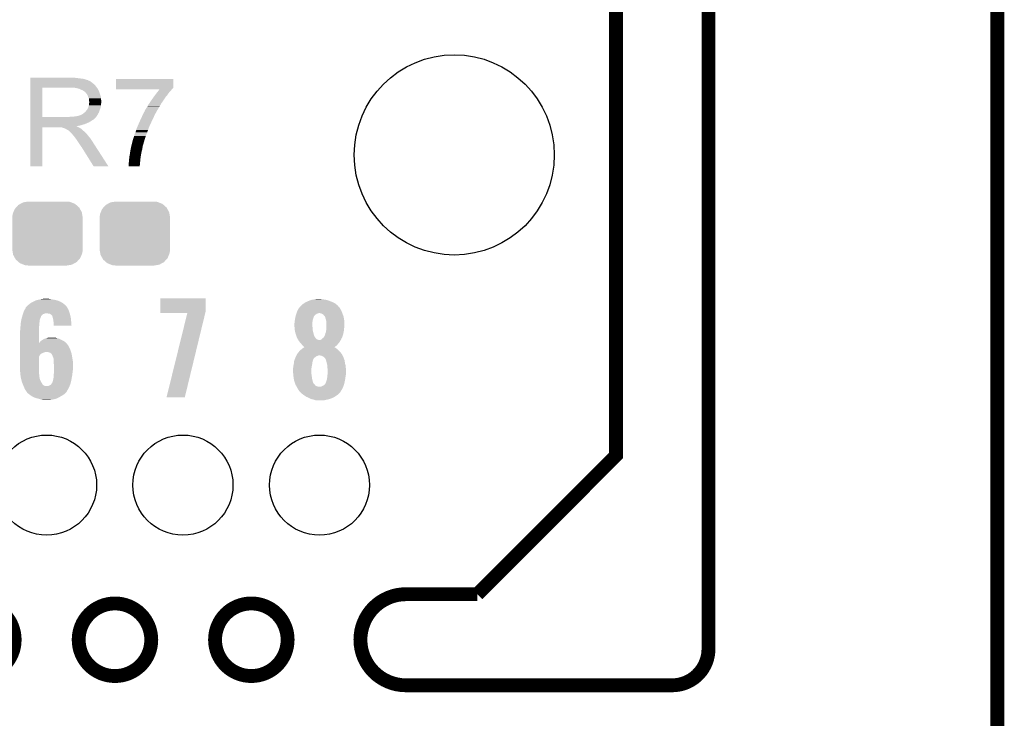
# Model space of a CAD drawing. Extents: x -0.05 to 0.95, y -0.15 to 2.1.
# Tile 26 of 38: x 0.53 to 0.95, y 0.95 to 1.25. Entities that reach past the tile are written whole.
import ezdxf

# ---------------------------------------------------------------- set-up
doc = ezdxf.new("R2010")
doc.units = 0
doc.layers.get('0').update_dxf_attribs({"linetype": 'CONTINUOUS'})
for name, color, linetype in [('PAC1811_CLICK_V100A_GKO', 5, 'CONTINUOUS'), ('PAC1811_CLICK_V100A_GTO', 14, 'CONTINUOUS'), ('PAC1811_CLICK_V100A_GTS', 12, 'CONTINUOUS')]:
    doc.layers.add(name, color=color, linetype=linetype)

# ---------------------------------------------------------------- blocks, each defined once
blk = doc.blocks.new('ROUND_6')
blk.add_circle((0, 0), 0.0433)
blk = doc.blocks.new('CUSTOM_78')
for points in [[(-0.01263, 0.01234), (-0.01175, 0.01282), (0.01249, 0.01234), (0.01194, 0.01282)], [(-0.01175, 0.01282), (-0.01057, 0.01347), (0.01194, 0.01282), (0.01032, 0.01347)], [(-0.01057, 0.01347), (-0.0092, 0.01369), (0.01032, 0.01347), (0.00976, 0.01369)], [(-0.0092, 0.01369), (-0.00825, 0.01385), (0.00976, 0.01369), (0.00825, 0.01385)], [(-0.01508, 0.00841), (-0.01475, 0.00922), (0.01499, 0.00841), (0.01485, 0.00922)], [(-0.01475, 0.00922), (-0.01419, 0.01059), (0.01485, 0.00922), (0.01409, 0.01059)], [(-0.01419, 0.01059), (-0.01358, 0.01127), (0.01409, 0.01059), (0.01371, 0.01127)], [(-0.01358, 0.01127), (-0.01263, 0.01234), (0.01371, 0.01127), (0.01249, 0.01234)], [(-0.01525, 0.0069), (-0.01508, 0.00841), (0.01525, 0.0069), (0.01499, 0.00841)], [(-0.0152, 0.00607), (-0.01525, 0.0069), (0.0152, 0.00607), (0.01525, 0.0069)], [(-0.0152, -0.00607), (-0.0152, 0.00607), (0.0152, -0.00607), (0.0152, 0.00607)], [(-0.01525, -0.0069), (-0.0152, -0.00607), (0.01525, -0.0069), (0.0152, -0.00607)], [(-0.01499, -0.00841), (-0.01525, -0.0069), (0.01508, -0.00841), (0.01525, -0.0069)], [(-0.01485, -0.00922), (-0.01499, -0.00841), (0.01475, -0.00922), (0.01508, -0.00841)], [(-0.01409, -0.01059), (-0.01485, -0.00922), (0.01419, -0.01059), (0.01475, -0.00922)], [(-0.01371, -0.01127), (-0.01409, -0.01059), (0.01358, -0.01127), (0.01419, -0.01059)], [(-0.01249, -0.01234), (-0.01371, -0.01127), (0.01263, -0.01234), (0.01358, -0.01127)], [(-0.01194, -0.01282), (-0.01249, -0.01234), (0.01175, -0.01282), (0.01263, -0.01234)], [(-0.01032, -0.01347), (-0.01194, -0.01282), (0.01057, -0.01347), (0.01175, -0.01282)], [(-0.00976, -0.01369), (-0.01032, -0.01347), (0.0092, -0.01369), (0.01057, -0.01347)], [(-0.00825, -0.01385), (-0.00976, -0.01369), (0.00825, -0.01385), (0.0092, -0.01369)]]:
    blk.add_solid(points)
blk = doc.blocks.new('ROUND_23')
blk.add_circle((0, 0), 0.02165)

msp = doc.modelspace()

# ---------------------------------------------------------------- linework, layer by layer
at = {"layer": 'PAC1811_CLICK_V100A_GKO', "const_width": 0.006}
for points in [[(0.825, 0.9764), (0.825, 2.1)], [(0.725, 1), (0.785, 1.06), (0.785, 2.055)], [(0.95, -0.05), (0.95, 2.01)], [(0.6941, 1), (0.725, 1)], [(0.6941, 0.9606), (0.8093, 0.9606)]]:
    msp.add_lwpolyline(points, dxfattribs=at)
for points in [[(0.6941, 1, 1), (0.6941, 0.9606)], [(0.8093, 0.9606, 0.41608), (0.825, 0.9764)]]:
    msp.add_lwpolyline(points, format="xyb", dxfattribs=at)
for points in [[(0.4934, 0.9803, 1), (0.5248, 0.9803, 1)], [(0.5525, 0.9803, 1), (0.5839, 0.9803, 1)], [(0.6115, 0.9803, 1), (0.6429, 0.9803, 1)]]:
    msp.add_lwpolyline(points, format="xyb", close=True, dxfattribs=at)
at = {"layer": 'PAC1811_CLICK_V100A_GTO'}
for points in [[(0.5316, 1.2233), (0.5316, 1.2234), (0.5515, 1.2233), (0.5504, 1.2234)], [(0.5316, 1.2231), (0.5316, 1.2233), (0.5528, 1.2231), (0.5515, 1.2233)], [(0.5316, 1.223), (0.5316, 1.2231), (0.5541, 1.223), (0.5528, 1.2231)], [(0.5316, 1.2227), (0.5316, 1.223), (0.5553, 1.2227), (0.5541, 1.223)], [(0.5316, 1.2225), (0.5316, 1.2227), (0.5559, 1.2225), (0.5553, 1.2227)], [(0.5687, 1.2192), (0.5687, 1.2229), (0.5935, 1.2192), (0.5935, 1.2229)], [(0.5687, 1.2229), (0.5687, 1.2229), (0.5935, 1.2229), (0.5687, 1.2229)], [(0.5316, 1.2224), (0.5316, 1.2225), (0.5564, 1.2224), (0.5559, 1.2225)], [(0.5316, 1.2223), (0.5316, 1.2224), (0.5565, 1.2223), (0.5565, 1.2224)], [(0.5316, 1.2224), (0.5316, 1.2224), (0.5565, 1.2224), (0.5564, 1.2224)], [(0.5316, 1.2221), (0.5316, 1.2223), (0.5569, 1.2221), (0.5565, 1.2223)], [(0.5316, 1.2219), (0.5316, 1.2221), (0.5574, 1.2219), (0.5569, 1.2221)], [(0.5316, 1.2215), (0.5316, 1.2219), (0.558, 1.2215), (0.5574, 1.2219)], [(0.5316, 1.221), (0.5316, 1.2215), (0.5586, 1.221), (0.558, 1.2215)], [(0.5316, 1.2204), (0.5316, 1.221), (0.5594, 1.2204), (0.5586, 1.221)], [(0.5316, 1.2196), (0.5316, 1.2204), (0.56, 1.2196), (0.5594, 1.2204)], [(0.5316, 1.2191), (0.5316, 1.2196), (0.56039, 1.2191), (0.56, 1.2196)], [(0.5316, 1.2064), (0.5316, 1.2191), (0.5367, 1.2064), (0.5367, 1.2191)], [(0.5316, 1.2191), (0.5316, 1.2191), (0.5367, 1.2191), (0.5488, 1.2191)], [(0.5516, 1.2189), (0.5503, 1.2191), (0.56054, 1.2189), (0.56039, 1.2191)], [(0.55233, 1.2187), (0.5516, 1.2189), (0.5607, 1.2187), (0.56054, 1.2189)], [(0.5527, 1.2186), (0.55233, 1.2187), (0.5607, 1.2186), (0.5607, 1.2187)], [(0.5535, 1.2182), (0.5527, 1.2186), (0.561, 1.2182), (0.5607, 1.2186)], [(0.5687, 1.2191), (0.5687, 1.2192), (0.5935, 1.2191), (0.5935, 1.2192)], [(0.5687, 1.2185), (0.5687, 1.2191), (0.5929, 1.2185), (0.5935, 1.2191)], [(0.5687, 1.2184), (0.5687, 1.2185), (0.59283, 1.2184), (0.5929, 1.2185)], [(0.5543, 1.2179), (0.5535, 1.2182), (0.56112, 1.2179), (0.561, 1.2182)], [(0.55457, 1.2177), (0.5543, 1.2179), (0.5612, 1.2177), (0.56112, 1.2179)], [(0.5547, 1.2176), (0.55457, 1.2177), (0.56124, 1.2176), (0.5612, 1.2177)], [(0.555, 1.2174), (0.5547, 1.2176), (0.56133, 1.2174), (0.56124, 1.2176)], [(0.55545, 1.217), (0.5551, 1.2174), (0.5615, 1.217), (0.56133, 1.2174)], [(0.5558, 1.2166), (0.55545, 1.217), (0.56163, 1.2166), (0.5615, 1.217)], [(0.55616, 1.2161), (0.5558, 1.2166), (0.5618, 1.2161), (0.56163, 1.2166)], [(0.5563, 1.2159), (0.55616, 1.2161), (0.56186, 1.2159), (0.5618, 1.2161)], [(0.5566, 1.2151), (0.5563, 1.2159), (0.5621, 1.2151), (0.56186, 1.2159)], [(0.5569, 1.2145), (0.5566, 1.2151), (0.56216, 1.2145), (0.5621, 1.2151)], [(0.55696, 1.2141), (0.5569, 1.2145), (0.5622, 1.2141), (0.56216, 1.2145)], [(0.58366, 1.2132), (0.5849, 1.215), (0.5889, 1.2132), (0.5901, 1.215)], [(0.5849, 1.215), (0.58543, 1.2157), (0.5901, 1.215), (0.5907, 1.2157)], [(0.58543, 1.2157), (0.5865, 1.2171), (0.5907, 1.2157), (0.5917, 1.2171)], [(0.5865, 1.2171), (0.58689, 1.2176), (0.5917, 1.2171), (0.5922, 1.2176)], [(0.58689, 1.2176), (0.58727, 1.2181), (0.5922, 1.2176), (0.5926, 1.2181)], [(0.58727, 1.2181), (0.5875, 1.2184), (0.5926, 1.2181), (0.59283, 1.2184)], [(0.5562, 1.2097), (0.5564, 1.21), (0.56171, 1.2097), (0.56182, 1.21)], [(0.5564, 1.21), (0.5566, 1.2105), (0.56182, 1.21), (0.562, 1.2105)], [(0.5566, 1.2105), (0.5568, 1.211), (0.562, 1.2105), (0.5621, 1.211)], [(0.5568, 1.211), (0.5569, 1.2115), (0.5621, 1.211), (0.5622, 1.2115)], [(0.5569, 1.2115), (0.55701, 1.2123), (0.5622, 1.2115), (0.5622, 1.2123)], [(0.557, 1.2138), (0.55696, 1.2141), (0.56222, 1.2138), (0.5622, 1.2141)], [(0.557, 1.2133), (0.557, 1.2138), (0.56227, 1.2133), (0.56222, 1.2138)], [(0.5571, 1.213), (0.557, 1.2133), (0.56229, 1.213), (0.56227, 1.2133)], [(0.55701, 1.2123), (0.55704, 1.2125), (0.5622, 1.2123), (0.5623, 1.2125)], [(0.55704, 1.2125), (0.5571, 1.2129), (0.5623, 1.2125), (0.5623, 1.2129)], [(0.5571, 1.2129), (0.5571, 1.213), (0.5623, 1.2129), (0.56229, 1.213)], [(0.5815, 1.2098), (0.58163, 1.21), (0.58678, 1.2098), (0.5869, 1.21)], [(0.58163, 1.21), (0.5823, 1.211), (0.5869, 1.21), (0.58754, 1.211)], [(0.5823, 1.211), (0.58235, 1.2111), (0.58754, 1.211), (0.5876, 1.2111)], [(0.58235, 1.2111), (0.5827, 1.2118), (0.5876, 1.2111), (0.58798, 1.2118)], [(0.5827, 1.2118), (0.58298, 1.2122), (0.58798, 1.2118), (0.5882, 1.2122)], [(0.58298, 1.2122), (0.58366, 1.2132), (0.5882, 1.2122), (0.5889, 1.2132)], [(0.5316, 1.206), (0.5316, 1.2064), (0.5596, 1.206), (0.56, 1.2064)], [(0.5316, 1.2064), (0.5316, 1.2064), (0.5482, 1.2064), (0.5367, 1.2064)], [(0.5316, 1.2059), (0.5316, 1.206), (0.5596, 1.2059), (0.5596, 1.206)], [(0.5316, 1.2057), (0.5316, 1.2059), (0.5594, 1.2057), (0.5595, 1.2059)], [(0.5316, 1.2059), (0.5316, 1.2059), (0.5595, 1.2059), (0.5596, 1.2059)], [(0.5316, 1.2055), (0.5316, 1.2057), (0.5591, 1.2055), (0.5594, 1.2057)], [(0.5482, 1.2064), (0.5488, 1.2065), (0.56, 1.2064), (0.5601, 1.2065)], [(0.5496, 1.2065), (0.5514, 1.2067), (0.5601, 1.2065), (0.56023, 1.2067)], [(0.5514, 1.2067), (0.5523, 1.2069), (0.56023, 1.2067), (0.56037, 1.2069)], [(0.5523, 1.2069), (0.553, 1.2071), (0.56037, 1.2069), (0.5605, 1.2071)], [(0.5531, 1.2071), (0.5534, 1.2073), (0.5605, 1.2071), (0.56062, 1.2073)], [(0.5534, 1.2073), (0.5537, 1.2074), (0.56062, 1.2073), (0.56068, 1.2074)], [(0.5537, 1.2074), (0.5541, 1.2076), (0.56068, 1.2074), (0.56079, 1.2076)], [(0.5541, 1.2076), (0.55497, 1.2083), (0.56079, 1.2076), (0.5612, 1.2083)], [(0.55497, 1.2083), (0.5551, 1.2084), (0.5612, 1.2083), (0.56124, 1.2084)], [(0.5551, 1.2084), (0.5556, 1.2089), (0.56124, 1.2084), (0.56142, 1.2089)], [(0.5556, 1.2089), (0.556, 1.2094), (0.56142, 1.2089), (0.5616, 1.2094)], [(0.556, 1.2094), (0.5561, 1.2095), (0.5616, 1.2094), (0.56164, 1.2095)], [(0.5561, 1.2095), (0.5562, 1.2097), (0.56164, 1.2095), (0.56171, 1.2097)], [(0.57905, 1.2048), (0.5796, 1.206), (0.5842, 1.2048), (0.5848, 1.206)], [(0.5796, 1.206), (0.57979, 1.2064), (0.5848, 1.206), (0.585, 1.2064)], [(0.57979, 1.2064), (0.58013, 1.2071), (0.585, 1.2064), (0.5853, 1.2071)], [(0.58013, 1.2071), (0.58041, 1.2077), (0.5853, 1.2071), (0.5856, 1.2077)], [(0.58041, 1.2077), (0.58065, 1.2082), (0.5856, 1.2077), (0.5859, 1.2082)], [(0.58065, 1.2082), (0.5807, 1.2083), (0.5859, 1.2082), (0.58597, 1.2083)], [(0.5807, 1.2083), (0.5808, 1.2085), (0.58597, 1.2083), (0.5861, 1.2085)], [(0.5808, 1.2085), (0.581, 1.2088), (0.5861, 1.2085), (0.5862, 1.2088)], [(0.581, 1.2088), (0.5812, 1.2093), (0.5862, 1.2088), (0.58649, 1.2093)], [(0.5812, 1.2093), (0.5815, 1.2098), (0.58649, 1.2093), (0.58678, 1.2098)], [(0.5316, 1.2053), (0.5316, 1.2055), (0.5589, 1.2053), (0.5591, 1.2055)], [(0.5316, 1.2051), (0.5316, 1.2053), (0.5585, 1.2051), (0.5589, 1.2053)], [(0.5316, 1.2048), (0.5316, 1.2051), (0.5581, 1.2048), (0.5585, 1.2051)], [(0.5316, 1.2042), (0.5316, 1.2048), (0.5571, 1.2042), (0.5581, 1.2048)], [(0.5316, 1.2039), (0.5316, 1.2042), (0.5565, 1.2039), (0.5571, 1.2042)], [(0.5316, 1.2033), (0.5316, 1.2039), (0.5551, 1.2033), (0.5565, 1.2039)], [(0.5316, 1.2031), (0.5316, 1.2033), (0.5543, 1.2031), (0.5551, 1.2033)], [(0.5316, 1.2028), (0.5316, 1.2031), (0.5534, 1.2028), (0.5543, 1.2031)], [(0.5316, 1.2026), (0.5316, 1.2028), (0.5525, 1.2026), (0.5534, 1.2028)], [(0.5316, 1.2025), (0.5316, 1.2026), (0.5515, 1.2025), (0.5525, 1.2026)], [(0.5316, 1.2024), (0.5316, 1.2025), (0.5516, 1.2024), (0.5515, 1.2025)], [(0.5316, 1.2023), (0.5316, 1.2024), (0.5518, 1.2023), (0.5516, 1.2024)], [(0.5316, 1.2021), (0.5316, 1.2023), (0.5521, 1.2021), (0.5518, 1.2023)], [(0.5316, 1.202), (0.5316, 1.2021), (0.55235, 1.202), (0.5521, 1.2021)], [(0.5316, 1.185), (0.5316, 1.202), (0.5367, 1.185), (0.5367, 1.202)], [(0.5316, 1.202), (0.5316, 1.202), (0.5367, 1.202), (0.5443, 1.202)], [(0.5447, 1.2019), (0.5443, 1.202), (0.5526, 1.2019), (0.55235, 1.202)], [(0.5453, 1.2018), (0.5452, 1.2019), (0.55277, 1.2018), (0.5526, 1.2019)], [(0.5463, 1.2015), (0.5454, 1.2018), (0.55327, 1.2015), (0.55277, 1.2018)], [(0.5467, 1.2014), (0.5463, 1.2015), (0.55343, 1.2014), (0.55327, 1.2015)], [(0.54685, 1.2013), (0.5467, 1.2014), (0.5536, 1.2013), (0.55343, 1.2014)], [(0.5774, 1.2008), (0.5777, 1.2017), (0.5825, 1.2008), (0.5828, 1.2017)], [(0.5777, 1.2017), (0.57817, 1.2028), (0.5828, 1.2017), (0.5833, 1.2028)], [(0.57817, 1.2028), (0.5786, 1.2038), (0.5833, 1.2028), (0.5838, 1.2038)], [(0.5786, 1.2038), (0.57905, 1.2048), (0.5838, 1.2038), (0.5842, 1.2048)], [(0.5473, 1.201), (0.54685, 1.2013), (0.55397, 1.201), (0.5536, 1.2013)], [(0.5475, 1.2009), (0.5473, 1.201), (0.5541, 1.2009), (0.55397, 1.201)], [(0.5477, 1.2008), (0.5476, 1.2009), (0.5542, 1.2008), (0.5541, 1.2009)], [(0.5482, 1.2005), (0.5477, 1.2008), (0.5545, 1.2005), (0.5542, 1.2008)], [(0.5483, 1.2004), (0.5482, 1.2005), (0.5546, 1.2004), (0.5545, 1.2005)], [(0.5485, 1.2002), (0.5483, 1.2004), (0.5549, 1.2002), (0.5546, 1.2004)], [(0.5495, 1.1992), (0.5485, 1.2002), (0.5559, 1.1992), (0.5549, 1.2002)], [(0.5498, 1.1989), (0.5495, 1.1992), (0.55612, 1.1989), (0.5559, 1.1992)], [(0.5501, 1.1985), (0.5498, 1.1989), (0.55642, 1.1985), (0.55612, 1.1989)], [(0.5502, 1.1984), (0.5501, 1.1985), (0.5565, 1.1984), (0.55642, 1.1985)], [(0.5503, 1.1983), (0.5502, 1.1984), (0.55659, 1.1983), (0.5565, 1.1984)], [(0.5509, 1.1975), (0.5503, 1.1983), (0.5573, 1.1975), (0.55659, 1.1983)], [(0.5515, 1.1967), (0.5509, 1.1975), (0.55786, 1.1967), (0.5573, 1.1975)], [(0.5761, 1.197), (0.5763, 1.1975), (0.58116, 1.197), (0.58132, 1.1975)], [(0.5763, 1.1975), (0.57647, 1.1981), (0.58132, 1.1975), (0.5815, 1.1981)], [(0.57647, 1.1981), (0.5765, 1.1982), (0.5815, 1.1981), (0.58154, 1.1982)], [(0.5765, 1.1982), (0.5767, 1.199), (0.58154, 1.1982), (0.58184, 1.199)], [(0.5767, 1.199), (0.5771, 1.1998), (0.58184, 1.199), (0.58214, 1.1998)], [(0.5771, 1.1998), (0.57731, 1.2005), (0.58214, 1.1998), (0.5824, 1.2005)], [(0.57731, 1.2005), (0.5774, 1.2008), (0.5824, 1.2005), (0.5825, 1.2008)], [(0.55163, 1.1965), (0.5515, 1.1967), (0.558, 1.1965), (0.55786, 1.1967)], [(0.55237, 1.1954), (0.55163, 1.1965), (0.5587, 1.1954), (0.558, 1.1965)], [(0.5527, 1.1949), (0.55237, 1.1954), (0.55902, 1.1949), (0.5587, 1.1954)], [(0.5532, 1.1942), (0.5527, 1.1949), (0.55947, 1.1942), (0.55902, 1.1949)], [(0.5536, 1.1935), (0.5532, 1.1942), (0.55992, 1.1935), (0.55947, 1.1942)], [(0.5539, 1.1932), (0.5536, 1.1935), (0.56012, 1.1932), (0.55992, 1.1935)], [(0.554, 1.193), (0.5539, 1.1932), (0.56025, 1.193), (0.56012, 1.1932)], [(0.559, 1.185), (0.554, 1.193), (0.5654, 1.185), (0.56025, 1.193)], [(0.575, 1.1925), (0.57511, 1.1931), (0.58001, 1.1925), (0.5801, 1.1931)], [(0.57511, 1.1931), (0.5752, 1.1936), (0.5801, 1.1931), (0.58018, 1.1936)], [(0.5752, 1.1936), (0.57538, 1.1943), (0.58018, 1.1936), (0.5803, 1.1943)], [(0.57538, 1.1943), (0.57549, 1.1947), (0.5803, 1.1943), (0.5805, 1.1947)], [(0.57549, 1.1947), (0.57557, 1.195), (0.5805, 1.1947), (0.5806, 1.195)], [(0.57557, 1.195), (0.57564, 1.1953), (0.5806, 1.195), (0.5806, 1.1953)], [(0.57564, 1.1953), (0.5757, 1.1955), (0.5806, 1.1953), (0.5807, 1.1955)], [(0.5757, 1.1955), (0.5758, 1.1959), (0.5807, 1.1955), (0.58082, 1.1959)], [(0.5758, 1.1962), (0.576, 1.1965), (0.58092, 1.1962), (0.58101, 1.1965)], [(0.5758, 1.1959), (0.5758, 1.1962), (0.58082, 1.1959), (0.58092, 1.1962)], [(0.576, 1.1965), (0.5761, 1.197), (0.58101, 1.1965), (0.58116, 1.197)], [(0.5742, 1.1874), (0.5744, 1.1888), (0.57913, 1.1874), (0.57927, 1.1888)], [(0.5744, 1.1888), (0.57444, 1.1891), (0.57927, 1.1888), (0.5793, 1.1891)], [(0.57444, 1.1891), (0.5745, 1.1896), (0.5793, 1.1891), (0.57939, 1.1896)], [(0.5745, 1.1896), (0.5747, 1.1905), (0.57939, 1.1896), (0.57955, 1.1905)], [(0.5747, 1.1905), (0.57473, 1.1908), (0.57955, 1.1905), (0.5796, 1.1908)], [(0.57473, 1.1908), (0.5748, 1.1915), (0.5796, 1.1908), (0.57976, 1.1915)], [(0.5748, 1.1915), (0.57484, 1.1917), (0.57976, 1.1915), (0.5798, 1.1917)], [(0.57484, 1.1917), (0.57498, 1.1924), (0.5798, 1.1917), (0.58, 1.1924)], [(0.57498, 1.1924), (0.575, 1.1925), (0.58, 1.1924), (0.58001, 1.1925)], [(0.5654, 1.185), (0.5654, 1.185), (0.5654, 1.185), (0.559, 1.185)], [(0.5741, 1.1862), (0.5742, 1.1868), (0.57901, 1.1862), (0.57907, 1.1868)], [(0.5741, 1.185), (0.5741, 1.1862), (0.5789, 1.185), (0.57901, 1.1862)], [(0.5742, 1.1871), (0.5742, 1.1874), (0.5791, 1.1871), (0.57913, 1.1874)], [(0.5742, 1.1868), (0.5742, 1.1871), (0.57907, 1.1868), (0.5791, 1.1871)], [(0.5301, 1.1245), (0.5306, 1.125), (0.5472, 1.1245), (0.5467, 1.125)], [(0.5306, 1.125), (0.5308, 1.1252), (0.5467, 1.125), (0.54648, 1.1252)], [(0.5308, 1.1252), (0.5317, 1.1259), (0.54648, 1.1252), (0.5457, 1.1259)], [(0.5317, 1.1259), (0.5328, 1.1265), (0.5457, 1.1259), (0.54459, 1.1265)], [(0.5328, 1.1265), (0.533, 1.1266), (0.54459, 1.1265), (0.5444, 1.1266)], [(0.533, 1.1266), (0.5336, 1.1269), (0.5444, 1.1266), (0.54362, 1.1269)], [(0.5336, 1.1269), (0.53413, 1.1271), (0.54362, 1.1269), (0.5431, 1.1271)], [(0.53413, 1.1271), (0.5344, 1.1272), (0.5431, 1.1271), (0.54263, 1.1272)], [(0.5344, 1.1272), (0.5353, 1.1274), (0.54263, 1.1272), (0.5417, 1.1274)], [(0.5353, 1.1274), (0.5362, 1.1276), (0.5417, 1.1274), (0.5404, 1.1276)], [(0.5362, 1.1276), (0.5373, 1.1278), (0.5404, 1.1276), (0.5394, 1.1278)], [(0.5878, 1.1226), (0.5878, 1.1279), (0.6075, 1.1226), (0.6075, 1.1279)], [(0.5878, 1.1279), (0.5878, 1.1279), (0.6075, 1.1279), (0.5878, 1.1279)], [(0.64853, 1.1246), (0.6487, 1.1248), (0.6647, 1.1246), (0.6646, 1.1248)], [(0.6487, 1.1248), (0.6492, 1.1253), (0.6646, 1.1248), (0.66405, 1.1253)], [(0.6492, 1.1253), (0.64995, 1.1258), (0.66405, 1.1253), (0.6635, 1.1258)], [(0.64995, 1.1258), (0.6507, 1.1263), (0.6635, 1.1258), (0.66242, 1.1263)], [(0.6507, 1.1263), (0.65094, 1.1264), (0.66242, 1.1263), (0.6622, 1.1264)], [(0.65094, 1.1264), (0.6519, 1.1268), (0.6622, 1.1264), (0.66116, 1.1268)], [(0.6519, 1.1268), (0.65216, 1.1269), (0.66116, 1.1268), (0.6609, 1.1269)], [(0.65216, 1.1269), (0.6532, 1.1273), (0.6609, 1.1269), (0.6597, 1.1273)], [(0.6532, 1.1273), (0.65433, 1.1275), (0.6597, 1.1273), (0.6585, 1.1275)], [(0.65433, 1.1275), (0.6549, 1.1276), (0.6585, 1.1275), (0.6576, 1.1276)], [(0.6549, 1.1276), (0.6567, 1.1277), (0.6576, 1.1276), (0.6572, 1.1277)], [(0.52814, 1.1204), (0.52817, 1.1205), (0.5363, 1.1204), (0.5365, 1.1205)], [(0.52817, 1.1205), (0.5282, 1.1206), (0.5365, 1.1205), (0.53655, 1.1206)], [(0.5282, 1.1206), (0.52823, 1.1207), (0.53655, 1.1206), (0.5366, 1.1207)], [(0.52823, 1.1207), (0.5284, 1.1212), (0.5366, 1.1207), (0.5372, 1.1212)], [(0.5284, 1.1212), (0.52847, 1.1214), (0.5372, 1.1212), (0.5379, 1.1214)], [(0.52847, 1.1214), (0.5285, 1.1215), (0.5379, 1.1214), (0.5384, 1.1215)], [(0.5285, 1.1215), (0.52863, 1.1219), (0.54861, 1.1215), (0.5485, 1.1219)], [(0.52863, 1.1219), (0.5288, 1.1224), (0.5485, 1.1219), (0.54832, 1.1224)], [(0.5288, 1.1224), (0.52912, 1.123), (0.54832, 1.1224), (0.5481, 1.123)], [(0.52912, 1.123), (0.5296, 1.1239), (0.5481, 1.123), (0.5476, 1.1239)], [(0.5296, 1.124), (0.5301, 1.1245), (0.54753, 1.124), (0.5472, 1.1245)], [(0.5296, 1.1239), (0.5296, 1.124), (0.5476, 1.1239), (0.54753, 1.124)], [(0.5393, 1.1214), (0.5387, 1.1215), (0.54864, 1.1214), (0.54861, 1.1215)], [(0.5402, 1.1212), (0.5398, 1.1214), (0.5487, 1.1212), (0.54864, 1.1214)], [(0.5406, 1.1209), (0.5402, 1.1212), (0.54879, 1.1209), (0.5487, 1.1212)], [(0.541, 1.1205), (0.5406, 1.1209), (0.5489, 1.1205), (0.54879, 1.1209)], [(0.5411, 1.1204), (0.541, 1.1205), (0.54892, 1.1204), (0.5489, 1.1205)], [(0.5878, 1.1216), (0.5878, 1.1226), (0.60726, 1.1216), (0.6075, 1.1226)], [(0.5905, 1.0851), (0.5995, 1.1216), (0.5984, 1.0851), (0.60726, 1.1216)], [(0.64636, 1.1202), (0.64648, 1.1207), (0.6543, 1.1202), (0.6547, 1.1207)], [(0.64648, 1.1207), (0.6465, 1.1208), (0.6547, 1.1207), (0.65483, 1.1208)], [(0.6465, 1.1208), (0.64667, 1.1213), (0.65483, 1.1208), (0.6555, 1.1213)], [(0.64667, 1.1213), (0.6467, 1.1214), (0.6555, 1.1213), (0.6558, 1.1214)], [(0.6467, 1.1214), (0.64673, 1.1215), (0.6558, 1.1214), (0.6562, 1.1215)], [(0.64673, 1.1215), (0.64677, 1.1216), (0.6562, 1.1215), (0.6565, 1.1216)], [(0.64677, 1.1216), (0.647, 1.1223), (0.66656, 1.1216), (0.66627, 1.1223)], [(0.647, 1.1223), (0.64722, 1.1227), (0.66627, 1.1223), (0.6661, 1.1227)], [(0.64722, 1.1227), (0.6477, 1.1236), (0.6661, 1.1227), (0.6656, 1.1236)], [(0.6477, 1.1236), (0.64828, 1.1243), (0.6656, 1.1236), (0.6651, 1.1243)], [(0.64828, 1.1243), (0.64853, 1.1246), (0.6651, 1.1243), (0.6647, 1.1246)], [(0.6572, 1.1215), (0.6567, 1.1216), (0.6666, 1.1215), (0.66656, 1.1216)], [(0.6577, 1.1213), (0.6572, 1.1215), (0.66667, 1.1213), (0.6666, 1.1215)], [(0.6584, 1.1209), (0.6577, 1.1213), (0.66681, 1.1209), (0.66667, 1.1213)], [(0.6588, 1.1204), (0.6584, 1.1209), (0.66699, 1.1204), (0.66681, 1.1209)], [(0.52733, 1.116), (0.52738, 1.1168), (0.5354, 1.116), (0.5355, 1.1168)], [(0.52738, 1.1168), (0.5274, 1.1171), (0.5355, 1.1168), (0.5355, 1.1171)], [(0.5274, 1.1171), (0.52745, 1.1174), (0.5355, 1.1171), (0.5355, 1.1174)], [(0.52745, 1.1174), (0.52752, 1.1178), (0.5355, 1.1174), (0.5356, 1.1178)], [(0.52752, 1.1178), (0.52757, 1.1181), (0.5356, 1.1178), (0.5356, 1.1181)], [(0.52757, 1.1181), (0.52768, 1.1188), (0.5356, 1.1181), (0.5357, 1.1188)], [(0.52768, 1.1188), (0.5277, 1.1189), (0.5357, 1.1188), (0.53574, 1.1189)], [(0.5277, 1.1189), (0.52796, 1.1198), (0.53574, 1.1189), (0.5361, 1.1198)], [(0.52796, 1.1198), (0.52814, 1.1204), (0.5361, 1.1198), (0.5363, 1.1204)], [(0.5412, 1.1199), (0.5411, 1.1204), (0.54901, 1.1199), (0.54892, 1.1204)], [(0.5414, 1.1192), (0.5412, 1.1199), (0.54914, 1.1192), (0.54901, 1.1199)], [(0.54145, 1.1189), (0.5414, 1.1192), (0.5492, 1.1189), (0.54914, 1.1192)], [(0.5416, 1.1179), (0.54145, 1.1189), (0.54925, 1.1179), (0.5492, 1.1189)], [(0.5417, 1.1172), (0.5416, 1.1179), (0.54929, 1.1172), (0.54925, 1.1179)], [(0.5417, 1.1169), (0.5417, 1.1172), (0.5493, 1.1169), (0.54929, 1.1172)], [(0.5417, 1.1162), (0.5417, 1.1169), (0.5494, 1.1162), (0.5493, 1.1169)], [(0.6458, 1.117), (0.64587, 1.1173), (0.6536, 1.117), (0.6536, 1.1173)], [(0.6458, 1.1165), (0.6458, 1.117), (0.6536, 1.1165), (0.6536, 1.117)], [(0.64585, 1.1159), (0.6458, 1.1165), (0.6536, 1.1159), (0.6536, 1.1165)], [(0.64587, 1.1173), (0.6459, 1.1174), (0.6536, 1.1173), (0.65361, 1.1174)], [(0.6459, 1.1174), (0.64598, 1.1181), (0.65361, 1.1174), (0.6537, 1.1181)], [(0.64598, 1.1181), (0.646, 1.1183), (0.6537, 1.1181), (0.65373, 1.1183)], [(0.646, 1.1183), (0.64607, 1.1187), (0.65373, 1.1183), (0.6538, 1.1187)], [(0.64607, 1.1187), (0.6462, 1.1195), (0.6538, 1.1187), (0.65407, 1.1195)], [(0.6462, 1.1195), (0.64629, 1.1199), (0.65407, 1.1195), (0.6542, 1.1199)], [(0.64629, 1.1199), (0.64634, 1.1201), (0.6542, 1.1199), (0.6543, 1.1201)], [(0.64634, 1.1201), (0.64636, 1.1202), (0.6543, 1.1201), (0.6543, 1.1202)], [(0.659, 1.1203), (0.6588, 1.1204), (0.66703, 1.1203), (0.66699, 1.1204)], [(0.659, 1.1202), (0.659, 1.1203), (0.66706, 1.1202), (0.66703, 1.1203)], [(0.65904, 1.1201), (0.659, 1.1202), (0.6671, 1.1201), (0.66706, 1.1202)], [(0.6592, 1.1197), (0.65904, 1.1201), (0.66717, 1.1197), (0.6671, 1.1201)], [(0.6594, 1.119), (0.6592, 1.1197), (0.66731, 1.119), (0.66717, 1.1197)], [(0.65953, 1.1185), (0.6594, 1.119), (0.6674, 1.1185), (0.66731, 1.119)], [(0.6597, 1.1178), (0.65953, 1.1185), (0.66744, 1.1178), (0.6674, 1.1185)], [(0.6597, 1.1167), (0.6597, 1.1178), (0.6675, 1.1167), (0.66744, 1.1178)], [(0.6597, 1.1161), (0.6597, 1.1167), (0.6675, 1.1161), (0.6675, 1.1167)], [(0.5271, 1.1138), (0.52716, 1.1141), (0.5353, 1.1138), (0.5353, 1.1141)], [(0.5271, 1.1086), (0.5271, 1.1138), (0.5353, 1.1086), (0.5353, 1.1138)], [(0.52716, 1.1141), (0.5272, 1.1143), (0.5353, 1.1141), (0.53532, 1.1143)], [(0.5272, 1.1149), (0.52723, 1.1151), (0.53538, 1.1149), (0.5354, 1.1151)], [(0.5272, 1.1143), (0.5272, 1.1149), (0.53532, 1.1143), (0.53538, 1.1149)], [(0.52723, 1.1151), (0.5273, 1.1155), (0.5354, 1.1151), (0.5354, 1.1155)], [(0.5273, 1.1155), (0.52733, 1.116), (0.5354, 1.1155), (0.5354, 1.116)], [(0.64588, 1.1155), (0.64585, 1.1159), (0.6537, 1.1155), (0.6536, 1.1159)], [(0.6459, 1.1153), (0.64588, 1.1155), (0.6537, 1.1153), (0.6537, 1.1155)], [(0.64598, 1.1144), (0.6459, 1.1153), (0.6537, 1.1144), (0.6537, 1.1153)], [(0.646, 1.1142), (0.64598, 1.1144), (0.65375, 1.1142), (0.6537, 1.1144)], [(0.64618, 1.1133), (0.646, 1.1142), (0.654, 1.1133), (0.65375, 1.1142)], [(0.6462, 1.1132), (0.64618, 1.1133), (0.65402, 1.1132), (0.654, 1.1133)], [(0.6465, 1.1123), (0.6462, 1.1132), (0.65423, 1.1123), (0.65402, 1.1132)], [(0.64659, 1.112), (0.6465, 1.1123), (0.6543, 1.112), (0.65423, 1.1123)], [(0.6467, 1.1116), (0.64659, 1.112), (0.65452, 1.1116), (0.6543, 1.112)], [(0.65885, 1.1116), (0.6591, 1.1121), (0.6667, 1.1116), (0.66684, 1.1121)], [(0.6591, 1.1121), (0.6592, 1.1127), (0.66684, 1.1121), (0.667, 1.1127)], [(0.6592, 1.1127), (0.6595, 1.1134), (0.667, 1.1127), (0.66714, 1.1134)], [(0.6595, 1.1134), (0.65953, 1.1137), (0.66714, 1.1134), (0.6672, 1.1137)], [(0.65953, 1.1137), (0.6596, 1.1143), (0.6672, 1.1137), (0.66727, 1.1143)], [(0.6596, 1.1143), (0.65963, 1.1146), (0.66727, 1.1143), (0.6673, 1.1146)], [(0.65963, 1.1146), (0.6597, 1.1153), (0.6673, 1.1146), (0.66739, 1.1153)], [(0.6597, 1.1154), (0.6597, 1.1161), (0.6674, 1.1154), (0.6675, 1.1161)], [(0.6597, 1.1153), (0.6597, 1.1154), (0.66739, 1.1153), (0.6674, 1.1154)], [(0.5271, 1.1077), (0.5271, 1.1086), (0.5479, 1.1077), (0.54716, 1.1086)], [(0.5271, 1.1071), (0.5271, 1.1077), (0.5482, 1.1071), (0.5479, 1.1077)], [(0.5353, 1.1086), (0.5355, 1.1087), (0.54716, 1.1086), (0.54708, 1.1087)], [(0.5355, 1.1087), (0.53556, 1.1088), (0.54708, 1.1087), (0.547, 1.1088)], [(0.53556, 1.1088), (0.5358, 1.1092), (0.547, 1.1088), (0.54645, 1.1092)], [(0.5358, 1.1092), (0.53627, 1.1096), (0.54645, 1.1092), (0.5459, 1.1096)], [(0.53627, 1.1096), (0.5365, 1.1098), (0.5459, 1.1096), (0.5455, 1.1098)], [(0.5365, 1.1098), (0.53717, 1.1102), (0.5455, 1.1098), (0.5447, 1.1102)], [(0.53717, 1.1102), (0.5375, 1.1104), (0.5447, 1.1102), (0.5442, 1.1104)], [(0.5376, 1.1104), (0.5377, 1.1105), (0.5442, 1.1104), (0.54395, 1.1105)], [(0.5377, 1.1105), (0.5381, 1.1106), (0.54395, 1.1105), (0.5437, 1.1106)], [(0.5381, 1.1106), (0.5385, 1.1107), (0.5437, 1.1106), (0.54333, 1.1107)], [(0.5385, 1.1107), (0.5391, 1.1109), (0.54333, 1.1107), (0.5426, 1.1109)], [(0.5391, 1.1109), (0.5397, 1.111), (0.5426, 1.1109), (0.5417, 1.111)], [(0.6469, 1.1111), (0.6467, 1.1116), (0.65479, 1.1111), (0.65452, 1.1116)], [(0.64697, 1.1109), (0.6469, 1.1111), (0.6549, 1.1109), (0.65479, 1.1111)], [(0.647, 1.1108), (0.64697, 1.1109), (0.65497, 1.1108), (0.6549, 1.1109)], [(0.6471, 1.1107), (0.647, 1.1108), (0.65505, 1.1107), (0.65497, 1.1108)], [(0.64721, 1.1105), (0.6471, 1.1107), (0.6552, 1.1105), (0.65505, 1.1107)], [(0.64738, 1.1102), (0.64721, 1.1105), (0.6557, 1.1102), (0.6552, 1.1105)], [(0.64749, 1.11), (0.64738, 1.1102), (0.6562, 1.11), (0.6557, 1.1102)], [(0.64754, 1.1099), (0.64749, 1.11), (0.6567, 1.1099), (0.6562, 1.11)], [(0.6476, 1.1098), (0.64754, 1.1099), (0.6658, 1.1098), (0.66586, 1.1099)], [(0.64796, 1.1093), (0.6476, 1.1098), (0.6655, 1.1093), (0.6658, 1.1098)], [(0.6481, 1.1091), (0.64796, 1.1093), (0.66537, 1.1091), (0.6655, 1.1093)], [(0.64844, 1.1087), (0.6481, 1.1091), (0.6651, 1.1087), (0.66537, 1.1091)], [(0.6487, 1.1084), (0.64844, 1.1087), (0.66484, 1.1084), (0.6651, 1.1087)], [(0.64903, 1.108), (0.6487, 1.1084), (0.6645, 1.108), (0.66484, 1.1084)], [(0.6492, 1.1078), (0.64903, 1.108), (0.6643, 1.1078), (0.6645, 1.108)], [(0.6496, 1.1074), (0.6492, 1.1078), (0.6639, 1.1074), (0.6643, 1.1078)], [(0.6569, 1.1099), (0.6572, 1.11), (0.66586, 1.1099), (0.66592, 1.11)], [(0.6572, 1.11), (0.6576, 1.1103), (0.66592, 1.11), (0.6661, 1.1103)], [(0.6576, 1.1103), (0.65796, 1.1106), (0.6661, 1.1103), (0.6662, 1.1106)], [(0.65796, 1.1106), (0.65808, 1.1107), (0.6662, 1.1106), (0.6663, 1.1107)], [(0.65808, 1.1107), (0.6582, 1.1108), (0.6663, 1.1107), (0.66634, 1.1108)], [(0.6582, 1.1108), (0.6585, 1.1111), (0.66634, 1.1108), (0.66648, 1.1111)], [(0.6585, 1.1111), (0.6588, 1.1115), (0.66648, 1.1111), (0.66666, 1.1115)], [(0.6588, 1.1115), (0.65885, 1.1116), (0.66666, 1.1115), (0.6667, 1.1116)], [(0.5271, 1.1064), (0.5271, 1.1071), (0.5486, 1.1064), (0.5482, 1.1071)], [(0.5271, 1.1054), (0.5271, 1.1064), (0.549, 1.1054), (0.5486, 1.1064)], [(0.5271, 1.1048), (0.5271, 1.1054), (0.54918, 1.1048), (0.549, 1.1054)], [(0.5271, 1.1047), (0.5271, 1.1048), (0.538, 1.1047), (0.5385, 1.1048)], [(0.5271, 1.1045), (0.5271, 1.1047), (0.5373, 1.1045), (0.538, 1.1047)], [(0.5271, 1.1042), (0.5271, 1.1045), (0.5366, 1.1042), (0.5373, 1.1045)], [(0.5271, 1.1041), (0.5271, 1.1042), (0.5364, 1.1041), (0.5366, 1.1042)], [(0.5271, 1.1034), (0.5271, 1.1041), (0.5357, 1.1034), (0.5364, 1.1041)], [(0.5396, 1.1046), (0.5392, 1.1048), (0.54925, 1.1046), (0.54918, 1.1048)], [(0.5402, 1.1044), (0.5396, 1.1046), (0.54931, 1.1044), (0.54925, 1.1046)], [(0.54058, 1.1041), (0.5402, 1.1044), (0.5494, 1.1041), (0.54931, 1.1044)], [(0.5407, 1.104), (0.54058, 1.1041), (0.54942, 1.104), (0.5494, 1.1041)], [(0.5408, 1.1039), (0.5408, 1.104), (0.54944, 1.1039), (0.54942, 1.104)], [(0.5412, 1.1031), (0.5408, 1.1039), (0.54959, 1.1031), (0.54944, 1.1039)], [(0.6467, 1.1033), (0.647, 1.1038), (0.66665, 1.1033), (0.6664, 1.1038)], [(0.647, 1.1038), (0.6474, 1.1044), (0.6664, 1.1038), (0.66595, 1.1044)], [(0.6474, 1.1044), (0.64757, 1.1046), (0.66595, 1.1044), (0.6658, 1.1046)], [(0.64757, 1.1046), (0.648, 1.1051), (0.6658, 1.1046), (0.6653, 1.1051)], [(0.648, 1.1051), (0.6486, 1.1057), (0.6653, 1.1051), (0.6647, 1.1057)], [(0.6486, 1.1057), (0.64872, 1.1058), (0.6647, 1.1057), (0.6646, 1.1058)], [(0.64872, 1.1058), (0.6493, 1.1063), (0.6646, 1.1058), (0.664, 1.1063)], [(0.6493, 1.1063), (0.64984, 1.1066), (0.664, 1.1063), (0.6636, 1.1066)], [(0.6499, 1.1071), (0.6496, 1.1074), (0.6635, 1.1071), (0.6639, 1.1074)], [(0.64984, 1.1066), (0.6502, 1.1068), (0.6636, 1.1066), (0.6632, 1.1068)], [(0.6502, 1.1069), (0.6499, 1.1071), (0.66324, 1.1069), (0.6635, 1.1071)], [(0.6502, 1.1068), (0.6502, 1.1069), (0.6631, 1.1068), (0.66324, 1.1069)], [(0.6502, 1.1068), (0.6502, 1.1068), (0.6632, 1.1068), (0.6631, 1.1068)], [(0.5271, 1.1028), (0.5271, 1.1034), (0.5353, 1.1028), (0.5357, 1.1034)], [(0.5271, 1.0979), (0.5271, 1.1028), (0.5353, 1.0979), (0.5353, 1.1028)], [(0.54143, 1.1025), (0.5412, 1.1031), (0.5497, 1.1025), (0.54959, 1.1031)], [(0.5415, 1.1023), (0.54143, 1.1025), (0.54973, 1.1023), (0.5497, 1.1025)], [(0.5417, 1.1017), (0.5415, 1.1023), (0.54983, 1.1017), (0.54973, 1.1023)], [(0.5417, 1.1007), (0.5417, 1.1017), (0.55, 1.1007), (0.54983, 1.1017)], [(0.5417, 1.1002), (0.5417, 1.1007), (0.55002, 1.1002), (0.55, 1.1007)], [(0.5418, 1.0989), (0.5417, 1.1002), (0.55009, 1.0989), (0.55002, 1.1002)], [(0.6454, 1.0988), (0.6455, 1.0993), (0.65339, 1.0988), (0.6535, 1.0993)], [(0.6455, 1.0993), (0.6456, 1.0998), (0.6535, 1.0993), (0.65357, 1.0998)], [(0.6456, 1.0998), (0.64562, 1.1), (0.65357, 1.0998), (0.6536, 1.1)], [(0.64562, 1.1), (0.64568, 1.1006), (0.6536, 1.1), (0.6537, 1.1006)], [(0.64568, 1.1006), (0.6457, 1.1008), (0.6537, 1.1006), (0.65375, 1.1008)], [(0.6457, 1.1008), (0.64577, 1.101), (0.65375, 1.1008), (0.6538, 1.101)], [(0.64577, 1.101), (0.64588, 1.1013), (0.6538, 1.101), (0.6539, 1.1013)], [(0.64588, 1.1013), (0.6461, 1.1019), (0.6539, 1.1013), (0.65416, 1.1019)], [(0.6461, 1.1019), (0.64614, 1.102), (0.65416, 1.1019), (0.6542, 1.102)], [(0.64614, 1.102), (0.64646, 1.1028), (0.6542, 1.102), (0.6552, 1.1028)], [(0.64646, 1.1028), (0.6465, 1.1029), (0.6552, 1.1028), (0.6554, 1.1029)], [(0.6465, 1.1029), (0.6466, 1.103), (0.6554, 1.1029), (0.6556, 1.103)], [(0.6466, 1.103), (0.64667, 1.1032), (0.6556, 1.103), (0.6561, 1.1032)], [(0.64667, 1.1032), (0.6467, 1.1033), (0.6561, 1.1032), (0.6564, 1.1033)], [(0.6574, 1.1032), (0.6567, 1.1033), (0.6667, 1.1032), (0.66665, 1.1033)], [(0.658, 1.1029), (0.6574, 1.1032), (0.66685, 1.1029), (0.6667, 1.1032)], [(0.65825, 1.1028), (0.658, 1.1029), (0.6669, 1.1028), (0.66685, 1.1029)], [(0.6585, 1.1027), (0.65825, 1.1028), (0.66702, 1.1027), (0.667, 1.1028)], [(0.65825, 1.1028), (0.65825, 1.1028), (0.667, 1.1028), (0.6669, 1.1028)], [(0.6589, 1.1023), (0.6585, 1.1027), (0.6671, 1.1023), (0.66702, 1.1027)], [(0.6592, 1.1019), (0.6589, 1.1023), (0.66726, 1.1019), (0.6671, 1.1023)], [(0.65925, 1.1018), (0.6592, 1.1019), (0.6673, 1.1018), (0.66726, 1.1019)], [(0.6593, 1.1017), (0.65925, 1.1018), (0.66734, 1.1017), (0.6673, 1.1018)], [(0.6595, 1.1014), (0.6593, 1.1017), (0.66745, 1.1014), (0.66734, 1.1017)], [(0.6595, 1.1013), (0.6595, 1.1014), (0.66749, 1.1013), (0.66745, 1.1014)], [(0.65959, 1.101), (0.6595, 1.1013), (0.6676, 1.101), (0.66749, 1.1013)], [(0.6597, 1.1006), (0.65959, 1.101), (0.66764, 1.1006), (0.6676, 1.101)], [(0.65985, 1.1), (0.6597, 1.1006), (0.6677, 1.1), (0.66764, 1.1006)], [(0.6599, 1.0998), (0.65985, 1.1), (0.66775, 1.0998), (0.6677, 1.1)], [(0.6601, 1.0989), (0.6599, 1.0998), (0.668, 1.0989), (0.66775, 1.0998)], [(0.5272, 1.0956), (0.5271, 1.0979), (0.5353, 1.0956), (0.5353, 1.0979)], [(0.52721, 1.0955), (0.5272, 1.0956), (0.5353, 1.0955), (0.5353, 1.0956)], [(0.52727, 1.0951), (0.52721, 1.0955), (0.5354, 1.0951), (0.5353, 1.0955)], [(0.52741, 1.0941), (0.52727, 1.0951), (0.5355, 1.0941), (0.5354, 1.0951)], [(0.5417, 1.0948), (0.5418, 1.096), (0.54971, 1.0948), (0.54986, 1.096)], [(0.5418, 1.0987), (0.5418, 1.0989), (0.5501, 1.0987), (0.55009, 1.0989)], [(0.5418, 1.0975), (0.5418, 1.0987), (0.5501, 1.0975), (0.5501, 1.0987)], [(0.5418, 1.097), (0.5418, 1.0975), (0.55, 1.097), (0.5501, 1.0975)], [(0.5418, 1.0963), (0.5418, 1.097), (0.5499, 1.0963), (0.55, 1.097)], [(0.5418, 1.096), (0.5418, 1.0963), (0.54986, 1.096), (0.5499, 1.0963)], [(0.6452, 1.0973), (0.64523, 1.0975), (0.6532, 1.0973), (0.6532, 1.0975)], [(0.6452, 1.0967), (0.6452, 1.0973), (0.6532, 1.0967), (0.6532, 1.0973)], [(0.64532, 1.0953), (0.6452, 1.0967), (0.6532, 1.0953), (0.6532, 1.0967)], [(0.64523, 1.0975), (0.6453, 1.0979), (0.6532, 1.0975), (0.65324, 1.0979)], [(0.6453, 1.0979), (0.64536, 1.0984), (0.65324, 1.0979), (0.6533, 1.0984)], [(0.64537, 1.0947), (0.64532, 1.0953), (0.6533, 1.0947), (0.6532, 1.0953)], [(0.64536, 1.0984), (0.6454, 1.0988), (0.6533, 1.0984), (0.65339, 1.0988)], [(0.6601, 1.0982), (0.6601, 1.0989), (0.66806, 1.0982), (0.668, 1.0989)], [(0.66016, 1.0977), (0.6601, 1.0982), (0.6681, 1.0977), (0.66806, 1.0982)], [(0.66014, 1.0948), (0.6602, 1.0953), (0.6681, 1.0948), (0.6681, 1.0953)], [(0.6602, 1.0974), (0.66016, 1.0977), (0.6681, 1.0974), (0.6681, 1.0977)], [(0.6602, 1.0953), (0.6602, 1.0974), (0.6681, 1.0953), (0.6681, 1.0974)], [(0.5275, 1.0935), (0.52741, 1.0941), (0.53561, 1.0935), (0.5355, 1.0941)], [(0.52763, 1.093), (0.5275, 1.0935), (0.5357, 1.093), (0.53561, 1.0935)], [(0.5279, 1.0919), (0.52763, 1.093), (0.5362, 1.0919), (0.5357, 1.093)], [(0.5283, 1.0909), (0.5279, 1.0919), (0.5368, 1.0909), (0.5362, 1.0919)], [(0.52846, 1.0905), (0.5283, 1.0909), (0.5371, 1.0905), (0.5368, 1.0909)], [(0.5401, 1.0904), (0.5405, 1.0907), (0.54871, 1.0904), (0.54884, 1.0907)], [(0.5405, 1.0907), (0.5408, 1.0911), (0.54884, 1.0907), (0.549, 1.0911)], [(0.5408, 1.0911), (0.5412, 1.0917), (0.549, 1.0911), (0.54913, 1.0917)], [(0.5412, 1.092), (0.5414, 1.0925), (0.54919, 1.092), (0.54929, 1.0925)], [(0.5412, 1.0917), (0.5412, 1.092), (0.54913, 1.0917), (0.54919, 1.092)], [(0.5414, 1.0925), (0.5415, 1.093), (0.54929, 1.0925), (0.5494, 1.093)], [(0.5415, 1.093), (0.5417, 1.0939), (0.5494, 1.093), (0.54956, 1.0939)], [(0.5417, 1.0947), (0.5417, 1.0948), (0.5497, 1.0947), (0.54971, 1.0948)], [(0.5417, 1.0939), (0.5417, 1.0947), (0.54956, 1.0939), (0.5497, 1.0947)], [(0.6454, 1.0944), (0.64537, 1.0947), (0.65334, 1.0944), (0.6533, 1.0947)], [(0.64548, 1.0939), (0.6454, 1.0944), (0.6534, 1.0939), (0.65334, 1.0944)], [(0.64558, 1.0932), (0.64548, 1.0939), (0.6535, 1.0932), (0.6534, 1.0939)], [(0.6457, 1.0924), (0.64558, 1.0932), (0.65368, 1.0924), (0.6535, 1.0932)], [(0.64574, 1.0923), (0.6457, 1.0924), (0.6537, 1.0923), (0.65368, 1.0924)], [(0.64598, 1.0916), (0.64574, 1.0923), (0.6539, 1.0916), (0.6537, 1.0923)], [(0.64602, 1.0915), (0.64598, 1.0916), (0.6539, 1.0915), (0.6539, 1.0916)], [(0.64609, 1.0913), (0.64602, 1.0915), (0.6541, 1.0913), (0.6539, 1.0915)], [(0.64619, 1.091), (0.64609, 1.0913), (0.6542, 1.091), (0.6541, 1.0913)], [(0.6463, 1.0907), (0.64619, 1.091), (0.6546, 1.0907), (0.6542, 1.091)], [(0.64651, 1.0903), (0.6463, 1.0907), (0.6549, 1.0903), (0.6546, 1.0907)], [(0.6587, 1.0905), (0.6592, 1.091), (0.66722, 1.0905), (0.66738, 1.091)], [(0.6592, 1.091), (0.6594, 1.0914), (0.66738, 1.091), (0.6675, 1.0914)], [(0.6594, 1.0914), (0.6595, 1.0916), (0.6675, 1.0914), (0.66754, 1.0916)], [(0.6595, 1.0917), (0.6596, 1.0919), (0.66756, 1.0917), (0.6676, 1.0919)], [(0.6595, 1.0916), (0.6595, 1.0917), (0.66754, 1.0916), (0.66756, 1.0917)], [(0.6596, 1.0919), (0.6597, 1.0923), (0.6676, 1.0919), (0.66768, 1.0923)], [(0.6597, 1.0923), (0.6599, 1.0929), (0.66768, 1.0923), (0.6678, 1.0929)], [(0.6599, 1.0929), (0.66, 1.0936), (0.6678, 1.0929), (0.6679, 1.0936)], [(0.66, 1.0936), (0.66009, 1.0943), (0.6679, 1.0936), (0.668, 1.0943)], [(0.66009, 1.0943), (0.6601, 1.0944), (0.668, 1.0943), (0.66802, 1.0944)], [(0.6601, 1.0944), (0.66014, 1.0948), (0.66802, 1.0944), (0.6681, 1.0948)], [(0.5285, 1.0904), (0.52846, 1.0905), (0.53727, 1.0904), (0.5371, 1.0905)], [(0.52858, 1.0902), (0.5285, 1.0904), (0.5376, 1.0902), (0.53727, 1.0904)], [(0.52867, 1.09), (0.52858, 1.0902), (0.5381, 1.09), (0.5376, 1.0902)], [(0.52892, 1.0894), (0.52867, 1.09), (0.5483, 1.0894), (0.54855, 1.09)], [(0.52867, 1.09), (0.52867, 1.09), (0.5392, 1.09), (0.5381, 1.09)], [(0.529, 1.0892), (0.52892, 1.0894), (0.54819, 1.0892), (0.5483, 1.0894)], [(0.5294, 1.0884), (0.529, 1.0892), (0.54774, 1.0884), (0.54819, 1.0892)], [(0.5296, 1.0881), (0.5294, 1.0884), (0.54757, 1.0881), (0.54774, 1.0884)], [(0.5298, 1.0879), (0.5296, 1.0881), (0.54746, 1.0879), (0.54757, 1.0881)], [(0.5298, 1.0878), (0.5298, 1.0879), (0.5474, 1.0878), (0.54746, 1.0879)], [(0.5298, 1.0877), (0.5298, 1.0878), (0.54735, 1.0877), (0.5474, 1.0878)], [(0.52989, 1.0876), (0.5298, 1.0877), (0.5473, 1.0876), (0.54735, 1.0877)], [(0.5304, 1.087), (0.52989, 1.0876), (0.5467, 1.087), (0.5473, 1.0876)], [(0.531, 1.0865), (0.5304, 1.087), (0.5462, 1.0865), (0.5467, 1.087)], [(0.53184, 1.0859), (0.531, 1.0865), (0.5453, 1.0859), (0.5462, 1.0865)], [(0.5392, 1.09), (0.5397, 1.0902), (0.54855, 1.09), (0.54863, 1.0902)], [(0.5397, 1.0902), (0.5401, 1.0904), (0.54863, 1.0902), (0.54871, 1.0904)], [(0.64667, 1.09), (0.64651, 1.0903), (0.6554, 1.09), (0.6549, 1.0903)], [(0.64678, 1.0898), (0.64667, 1.09), (0.656, 1.0898), (0.6554, 1.09)], [(0.6471, 1.0892), (0.64678, 1.0898), (0.6667, 1.0892), (0.667, 1.0898)], [(0.64678, 1.0898), (0.64678, 1.0898), (0.6574, 1.0898), (0.656, 1.0898)], [(0.64759, 1.0884), (0.6471, 1.0892), (0.6663, 1.0884), (0.6667, 1.0892)], [(0.6479, 1.0879), (0.64759, 1.0884), (0.66598, 1.0879), (0.6663, 1.0884)], [(0.6488, 1.087), (0.6479, 1.0879), (0.6654, 1.087), (0.66598, 1.0879)], [(0.6489, 1.0869), (0.6488, 1.087), (0.6652, 1.0869), (0.6654, 1.087)], [(0.6494, 1.0865), (0.6489, 1.0869), (0.6649, 1.0865), (0.6652, 1.0869)], [(0.6499, 1.0861), (0.6494, 1.0865), (0.66434, 1.0861), (0.6649, 1.0865)], [(0.6574, 1.0898), (0.6578, 1.09), (0.667, 1.0898), (0.66706, 1.09)], [(0.6578, 1.09), (0.6583, 1.0902), (0.66706, 1.09), (0.66712, 1.0902)], [(0.6583, 1.0902), (0.6587, 1.0905), (0.66712, 1.0902), (0.66722, 1.0905)], [(0.5324, 1.0855), (0.53184, 1.0859), (0.54461, 1.0855), (0.5453, 1.0859)], [(0.5331, 1.0852), (0.5324, 1.0855), (0.5441, 1.0852), (0.54461, 1.0855)], [(0.5338, 1.0849), (0.5331, 1.0852), (0.54346, 1.0849), (0.5441, 1.0852)], [(0.5353, 1.0845), (0.5338, 1.0849), (0.5426, 1.0845), (0.54346, 1.0849)], [(0.5366, 1.0841), (0.5353, 1.0845), (0.5407, 1.0841), (0.5426, 1.0845)], [(0.5372, 1.084), (0.5366, 1.0841), (0.5397, 1.084), (0.5407, 1.0841)], [(0.65006, 1.086), (0.6499, 1.0861), (0.6642, 1.086), (0.66434, 1.0861)], [(0.651, 1.0854), (0.65006, 1.086), (0.6633, 1.0854), (0.6642, 1.086)], [(0.6521, 1.0849), (0.651, 1.0854), (0.6623, 1.0849), (0.6633, 1.0854)], [(0.6523, 1.0848), (0.6521, 1.0849), (0.6621, 1.0848), (0.6623, 1.0849)], [(0.6531, 1.0844), (0.6523, 1.0848), (0.6609, 1.0844), (0.6621, 1.0848)], [(0.6536, 1.0843), (0.6531, 1.0844), (0.6606, 1.0843), (0.6609, 1.0844)], [(0.6541, 1.0842), (0.6536, 1.0843), (0.66015, 1.0842), (0.6606, 1.0843)], [(0.6549, 1.0839), (0.6541, 1.0842), (0.6588, 1.0839), (0.66015, 1.0842)], [(0.6562, 1.0838), (0.6557, 1.0839), (0.6567, 1.0838), (0.6588, 1.0839)]]:
    msp.add_solid(points, dxfattribs=at)

# ---------------------------------------------------------------- block references
at = {"layer": 'PAC1811_CLICK_V100A_GTS'}
for name, p in [('ROUND_6', (0.715, 1.19)), ('CUSTOM_78', (0.539, 1.156)), ('CUSTOM_78', (0.5768, 1.156)), ('ROUND_23', (0.5386, 1.0472)), ('ROUND_23', (0.5976, 1.0472)), ('ROUND_23', (0.6567, 1.0472))]:
    msp.add_blockref(name, p, dxfattribs=at)

doc.saveas('drawing.dxf')
